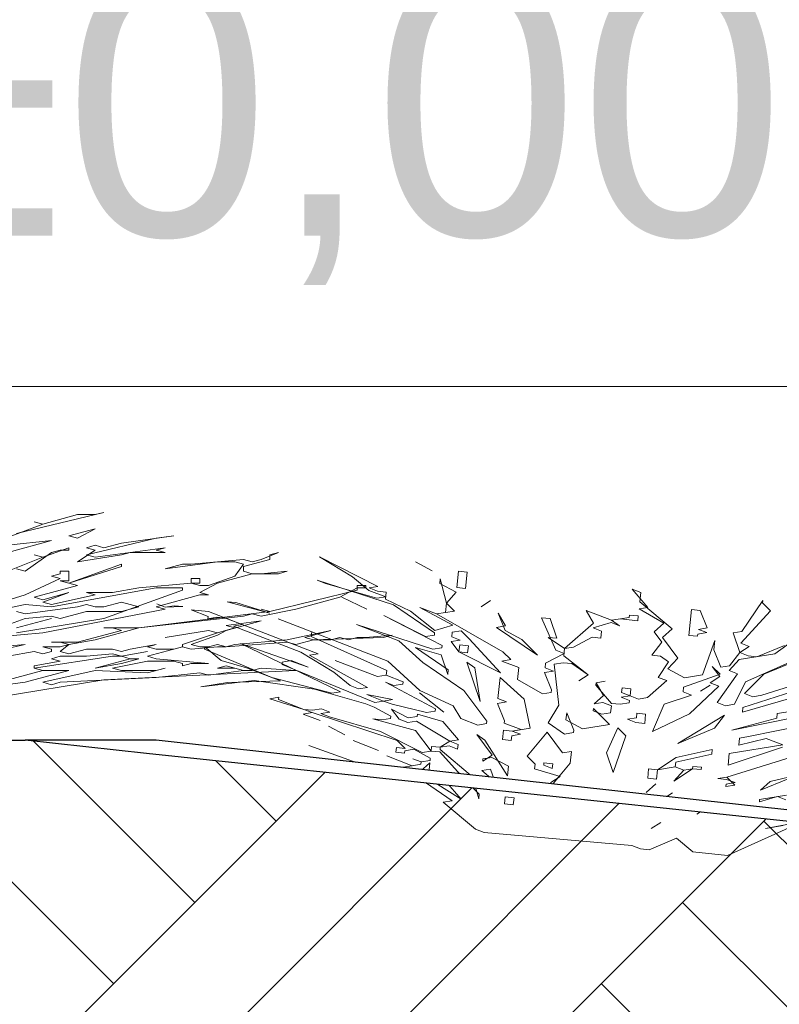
# Model space of a CAD drawing. Header units: millimetres. Extents: x 208545 to 5957542, y -593447 to 257160.
# Tile 33 of 60: x 5940463 to 5941322, y -588556 to -587442. Entities that reach past the tile are written whole.
import ezdxf

# ---------------------------------------------------------------- set-up
doc = ezdxf.new("R2010")
doc.units = ezdxf.units.MM
doc.header["$MEASUREMENT"] = 0
doc.linetypes.add('Wipeout_Contour', pattern=[1000, 0, -1000])
for name, color, linetype in [('Sytuacja - Teren', 7, 'Continuous'), ('Wnętrze - Umeblowanie', 7, 'Continuous'), ('Wymiarowanie - Ogólne', 7, 'Continuous')]:
    doc.layers.add(name, color=color, linetype=linetype)
for name, color, linetype, lineweight in [('Sytuacja - Teren_Nr_pióra__1', 7, 'Continuous', 13), ('Sytuacja - Teren_Nr_pióra__21', 7, 'Continuous', 25), ('Wnętrze - Umeblowanie_Nr_pióra__2', 8, 'Continuous', 13), ('Wymiarowanie - Ogólne_Nr_pióra__1', 7, 'Continuous', 13)]:
    doc.layers.add(name, color=color, linetype=linetype, lineweight=lineweight)
doc.styles.add('STYL_AUTOMATYCZNY_1', font='arial.ttf')

# ---------------------------------------------------------------- blocks, each defined once
blk = doc.blocks.new('Krzewy 27[22]_4', base_point=(5941317.8, -588395.7))
at = {"layer": 'Wnętrze - Umeblowanie_Nr_pióra__2', "color": 8, "linetype": 'Continuous', "lineweight": 13}
for p, q in [((5940868.1, -588083.3), (5940802.1, -588049.6)), ((5940802.1, -588049.6), (5940839.4, -588072.3)), ((5940910.7, -588055.5), (5940929.5, -588065.5)), ((5940929.5, -588065.5), (5940910.7, -588055.5)), ((5940959.2, -588065.9), (5940957.3, -588084.5)), ((5940969.1, -588066.9), (5940959.2, -588065.9)), ((5940967.1, -588085.5), (5940969.1, -588066.9)), ((5940808.9, -588079.8), (5940799.3, -588076.2)), ((5940799.3, -588076.2), (5940885.8, -588103.9)), ((5940866.7, -588096.6), (5940808.9, -588079.8)), ((5940839.4, -588072.3), (5940857.7, -588087.6)), ((5940937.9, -588079.8), (5940938.5, -588074.5)), ((5940956.7, -588089.8), (5940937.9, -588079.8)), ((5940938.5, -588074.5), (5940945.5, -588102.1)), ((5940857.7, -588087.6), (5940876.8, -588094.9)), ((5940858, -588084.9), (5940868.1, -588083.3)), ((5940867.5, -588088.6), (5940858, -588084.9)), ((5940877.3, -588089.6), (5940867.5, -588088.6)), ((5940876.5, -588097.6), (5940877.3, -588089.6)), ((5940945.5, -588102.1), (5940956.7, -588089.8)), ((5940957.3, -588084.5), (5940967.1, -588085.5)), ((5941165.2, -588090), (5941155.7, -588086.3)), ((5941155.7, -588086.3), (5941173.4, -588107)), ((5941164.1, -588100.6), (5941165.2, -588090)), ((5940627.4, -588106.6), (5940617.9, -588102.9)), ((5940617.9, -588102.9), (5940627.4, -588106.6)), ((5940707.4, -588101.5), (5940697.5, -588100.5)), ((5940697.5, -588100.5), (5940745.8, -588113.5)), ((5940745.8, -588113.5), (5940707.4, -588101.5)), ((5940827.1, -588095.2), (5940855.5, -588108.8)), ((5940855.5, -588108.8), (5940827.1, -588095.2)), ((5940876.8, -588094.9), (5940866.7, -588096.6)), ((5940904.9, -588111.3), (5940876.5, -588097.6)), ((5940945.5, -588102.1), (5940944.4, -588112.7)), ((5940954.5, -588111.1), (5940945.5, -588102.1)), ((5940995.5, -588099.2), (5940984.8, -588106.2)), ((5940984.8, -588106.2), (5940995.5, -588099.2)), ((5941200.6, -588131.3), (5941164.1, -588100.6)), ((5941303.2, -588099), (5941279.7, -588134.1)), ((5941303, -588101.6), (5941303.2, -588099)), ((5941312, -588110.6), (5941303, -588101.6)), ((5940637.5, -588105), (5940627.4, -588106.6)), ((5940627.4, -588106.6), (5940647.3, -588106)), ((5940647.3, -588106), (5940637.5, -588105)), ((5940676.5, -588111.7), (5940656.9, -588109.7)), ((5940656.9, -588109.7), (5940676, -588117)), ((5940800.6, -588159.5), (5940676.5, -588111.7)), ((5940885.8, -588103.9), (5940932.1, -588135.6)), ((5940932.4, -588132.9), (5940904.9, -588111.3)), ((5940934.3, -588114.3), (5940915.3, -588107)), ((5940915.3, -588107), (5940952.9, -588127)), ((5940934.3, -588114.3), (5940954.5, -588111.1)), ((5940944.4, -588112.7), (5940934.3, -588114.3)), ((5941009.3, -588157), (5940934.3, -588114.3)), ((5941011.8, -588133.1), (5941003.9, -588113.5)), ((5941003.9, -588113.5), (5941012.4, -588127.8)), ((5941132.1, -588121.5), (5941103.5, -588110.4)), ((5941103.5, -588110.4), (5941112, -588124.7)), ((5941173.4, -588107), (5941163.3, -588108.6)), ((5941163.3, -588108.6), (5941191.4, -588124.9)), ((5941222.7, -588109.4), (5941219.7, -588138.6)), ((5941232.6, -588110.4), (5941222.7, -588109.4)), ((5941240.5, -588130), (5941232.6, -588110.4)), ((5941278.4, -588147.4), (5941312, -588110.6)), ((5940676, -588117), (5940675.7, -588119.7)), ((5940675.7, -588119.7), (5940685.8, -588118)), ((5940685.8, -588118), (5940695.6, -588119.1)), ((5940695.6, -588119.1), (5940714.7, -588126.4)), ((5940879.2, -588167.7), (5940755.1, -588119.9)), ((5940755.1, -588119.9), (5940793.3, -588134.6)), ((5940921.8, -588139.9), (5940874.6, -588116.2)), ((5940874.6, -588116.2), (5940940.6, -588149.9)), ((5941062.9, -588119.4), (5941053, -588118.6)), ((5941053, -588118.6), (5941069.1, -588155.2)), ((5941070.5, -588141.6), (5941062.9, -588119.4)), ((5941112, -588124.7), (5941079.2, -588153.5)), ((5941111.4, -588130.1), (5941131.9, -588124.1)), ((5941131.9, -588124.1), (5941141.4, -588127.8)), ((5941152.3, -588118.2), (5941132.1, -588121.5)), ((5941132.1, -588121.5), (5941142.2, -588119.8)), ((5941141.4, -588127.8), (5941132.1, -588121.5)), ((5941142.2, -588119.8), (5941161.9, -588121.9)), ((5941152.6, -588115.5), (5941152.3, -588118.2)), ((5941162.4, -588116.6), (5941152.6, -588115.5)), ((5941161.9, -588121.9), (5941162.4, -588116.6)), ((5941191.4, -588124.9), (5941180.4, -588134.5)), ((5940714.7, -588126.4), (5940704.6, -588128)), ((5940704.6, -588128), (5940781, -588157.5)), ((5940793.3, -588134.6), (5940792.7, -588139.9)), ((5940930.2, -588154.2), (5940843.7, -588126.4)), ((5940843.7, -588126.4), (5940891.5, -588144.8)), ((5940932.1, -588135.6), (5940931.9, -588138.2)), ((5940952.9, -588127), (5940932.4, -588132.9)), ((5940952.1, -588135), (5940951.5, -588140.3)), ((5940962.2, -588133.3), (5940952.1, -588135)), ((5940971.1, -588142.3), (5940962.2, -588133.3)), ((5941012.4, -588127.8), (5941002.3, -588129.5)), ((5941002.3, -588129.5), (5941048.6, -588161.1)), ((5941030.6, -588143.1), (5941011.8, -588133.1)), ((5941120.9, -588133.7), (5941111.4, -588130.1)), ((5941120.1, -588141.7), (5941120.9, -588133.7)), ((5941180.4, -588134.5), (5941189.1, -588146.2)), ((5941189.7, -588140.9), (5941200.6, -588131.3)), ((5941229.8, -588137), (5941239.9, -588135.4)), ((5941230.4, -588131.7), (5941240.5, -588130)), ((5941239.9, -588135.4), (5941230.4, -588131.7)), ((5941279.7, -588134.1), (5941269.6, -588135.8)), ((5941269.6, -588135.8), (5941277.3, -588158)), ((5941316.8, -588159.4), (5941349, -588136)), ((5940789.1, -588174.4), (5940712.5, -588147.7)), ((5940712.5, -588147.7), (5940825.9, -588202.4)), ((5940792.7, -588139.9), (5940878.1, -588178.3)), ((5940891.5, -588144.8), (5940918.7, -588169.1)), ((5940931.9, -588138.2), (5940921.8, -588139.9)), ((5940961, -588144), (5940951, -588145.6)), ((5940951, -588145.6), (5940959.7, -588157.2)), ((5940951.5, -588140.3), (5940961, -588144)), ((5941006.8, -588180.9), (5940971.1, -588142.3)), ((5941048.6, -588161.1), (5941030.6, -588143.1)), ((5941079.2, -588153.5), (5941060.6, -588140.9)), ((5941060.6, -588140.9), (5941070.5, -588141.6)), ((5941089.3, -588151.9), (5941110.3, -588140.7)), ((5941110.3, -588140.7), (5941120.1, -588141.7)), ((5941189.1, -588146.2), (5941177.7, -588161.1)), ((5941207.1, -588164.2), (5941189.7, -588140.9)), ((5941219.7, -588138.6), (5941229.5, -588139.6)), ((5941229.5, -588139.6), (5941229.8, -588137)), ((5941248.9, -588144.3), (5941234.9, -588183.2)), ((5941247.8, -588155), (5941248.9, -588144.3)), ((5941287.9, -588151.1), (5941278.4, -588147.4)), ((5940672.1, -588154.2), (5940672.4, -588151.5)), ((5940748.2, -588186.3), (5940672.1, -588154.2)), ((5940672.4, -588151.5), (5940690.6, -588166.9)), ((5940781, -588157.5), (5940818.3, -588180.1)), ((5940939.5, -588160.5), (5940910.6, -588152.1)), ((5940910.6, -588152.1), (5940947.6, -588177.5)), ((5940940.3, -588152.5), (5940930.2, -588154.2)), ((5940940.6, -588149.9), (5940940.3, -588152.5)), ((5940960.5, -588149.3), (5940959.7, -588157.2)), ((5940959.7, -588157.2), (5941006.8, -588180.9)), ((5940959.7, -588157.2), (5940969.5, -588158.3)), ((5940970.3, -588150.3), (5940960.5, -588149.3)), ((5940969.5, -588158.3), (5940970.3, -588150.3)), ((5941018.3, -588166), (5941009.3, -588157)), ((5941078.6, -588158.9), (5941057.6, -588170.1)), ((5941069.1, -588155.2), (5941078.6, -588158.9)), ((5941078.4, -588161.5), (5941079.2, -588153.5)), ((5941079.2, -588153.5), (5941089.3, -588151.9)), ((5941255.7, -588174.6), (5941247.8, -588155)), ((5941277.3, -588158), (5941265.8, -588172.9)), ((5941277.3, -588158), (5941287.9, -588151.1)), ((5941286.8, -588161.7), (5941277.3, -588158)), ((5941367, -588153.9), (5941283.8, -588190.9)), ((5941327.7, -588149.8), (5941296.6, -588162.7)), ((5941304.5, -588182.3), (5941366.8, -588156.6)), ((5940690.6, -588166.9), (5940719.5, -588175.2)), ((5940759.7, -588171.4), (5940759.9, -588168.7)), ((5940759.9, -588168.7), (5940770, -588167.1)), ((5940770, -588167.1), (5940789.1, -588174.4)), ((5940790.5, -588161.1), (5940800.6, -588159.5)), ((5940856.2, -588197.5), (5940790.5, -588161.1)), ((5940867.4, -588185.2), (5940819.7, -588166.9)), ((5940819.7, -588166.9), (5940867.4, -588185.2)), ((5940915.4, -588201), (5940879.2, -588167.7)), ((5940918.7, -588169.1), (5940965.1, -588200.7)), ((5940947.1, -588182.8), (5940939.5, -588160.5)), ((5940977.7, -588175.2), (5940968.4, -588168.9)), ((5940968.4, -588168.9), (5940983.6, -588213.4)), ((5941008.2, -588167.6), (5941018.3, -588166)), ((5941027.3, -588175), (5941008.2, -588167.6)), ((5941057.6, -588170.1), (5941057.1, -588175.4)), ((5941067.4, -588171.1), (5941077.5, -588169.5)), ((5941077.5, -588169.5), (5941087.3, -588170.5)), ((5941105.9, -588183.2), (5941078.4, -588161.5)), ((5941177.7, -588161.1), (5941187.5, -588162.1)), ((5941196.8, -588168.4), (5941185, -588186)), ((5941187.5, -588162.1), (5941196.8, -588168.4)), ((5941195.9, -588176.4), (5941207.1, -588164.2)), ((5941265.2, -588178.2), (5941276.4, -588166)), ((5941276.4, -588166), (5941316.8, -588159.4)), ((5941296.6, -588162.7), (5941286.8, -588161.7)), ((5940719.5, -588175.2), (5940757.7, -588189.9)), ((5940864.4, -588214.4), (5940759.7, -588171.4)), ((5940818.3, -588180.1), (5940836.6, -588195.4)), ((5940878.1, -588178.3), (5940877.5, -588183.6)), ((5940947.6, -588177.5), (5940947.1, -588182.8)), ((5940983.6, -588213.4), (5940977.7, -588175.2)), ((5941025.9, -588188.3), (5941027.3, -588175)), ((5941066.6, -588179.1), (5941056.5, -588180.7)), ((5941056.5, -588180.7), (5941064.4, -588200.3)), ((5941057.1, -588175.4), (5941066.6, -588179.1)), ((5941072.6, -588217.3), (5941067.4, -588171.1)), ((5941087.3, -588170.5), (5941105.9, -588183.2)), ((5941214.7, -588186.4), (5941195.9, -588176.4)), ((5941254.6, -588185.2), (5941245.9, -588173.6)), ((5941245.9, -588173.6), (5941254.9, -588182.5)), ((5941265.8, -588172.9), (5941255.7, -588174.6)), ((5941274.8, -588181.9), (5941265.2, -588178.2)), ((5940667.7, -588196.7), (5940728, -588189.5)), ((5940698, -588191.8), (5940667.7, -588196.7)), ((5940757.7, -588189.9), (5940698, -588191.8)), ((5940728, -588189.5), (5940796.5, -588199.3)), ((5940815.8, -588204), (5940748.2, -588186.3)), ((5940877.5, -588183.6), (5940867.4, -588185.2)), ((5940867.4, -588185.2), (5940877.5, -588183.6)), ((5940886.2, -588195.2), (5940876.7, -588191.6)), ((5940876.7, -588191.6), (5940933.1, -588221.6)), ((5940877.5, -588183.6), (5940896.6, -588190.9)), ((5940896.6, -588190.9), (5940896.3, -588193.6)), ((5941006.3, -588186.2), (5941003.8, -588210.1)), ((5941033.5, -588210.5), (5941006.3, -588186.2)), ((5941054, -588204.6), (5941025.9, -588188.3)), ((5941105.9, -588183.2), (5941095.2, -588190.1)), ((5941095.2, -588190.1), (5941105.9, -588183.2)), ((5941114.6, -588194.8), (5941114.9, -588192.2)), ((5941114.9, -588192.2), (5941125, -588190.5)), ((5941125, -588190.5), (5941114.9, -588192.2)), ((5941114.9, -588192.2), (5941123.3, -588206.5)), ((5941194.6, -588189.7), (5941172.7, -588208.9)), ((5941185, -588186), (5941194.6, -588189.7)), ((5941254.9, -588182.5), (5941213.6, -588197)), ((5941234.9, -588183.2), (5941214.7, -588186.4)), ((5941243.9, -588192.1), (5941254.6, -588185.2)), ((5941253.5, -588195.8), (5941243.9, -588192.1)), ((5941251.5, -588214.4), (5941274.8, -588181.9)), ((5941283.8, -588190.9), (5941271.2, -588216.4)), ((5941282.4, -588204.2), (5941304.5, -588182.3)), ((5941353.3, -588190.1), (5941302, -588206.2)), ((5940796.5, -588199.3), (5940854.3, -588216.1)), ((5940825.9, -588202.4), (5940815.8, -588204)), ((5940836.6, -588195.4), (5940846.1, -588199.1)), ((5940846.1, -588199.1), (5940856.2, -588197.5)), ((5940896.3, -588193.6), (5940886.2, -588195.2)), ((5940953.3, -588218.3), (5940915.4, -588201)), ((5940965.1, -588200.7), (5940991.2, -588235.7)), ((5941064.1, -588203), (5941054, -588204.6)), ((5941064.4, -588200.3), (5941064.1, -588203)), ((5941132.3, -588215.4), (5941114.6, -588194.8)), ((5941144.1, -588197.9), (5941143.5, -588203.2)), ((5941143.5, -588203.2), (5941153.1, -588206.9)), ((5941153.9, -588198.9), (5941144.1, -588197.9)), ((5941153.1, -588206.9), (5941153.9, -588198.9)), ((5941213.6, -588197), (5941213.1, -588202.4)), ((5941213.1, -588202.4), (5941222.6, -588206)), ((5941220.4, -588227.3), (5941253.5, -588195.8)), ((5941233, -588201.7), (5941243.7, -588194.8)), ((5941243.7, -588194.8), (5941233, -588201.7)), ((5941280.2, -588225.4), (5941362.1, -588201.7)), ((5941362.9, -588193.8), (5941280.7, -588220.1)), ((5940755.8, -588208.5), (5940745.7, -588210.2)), ((5940745.7, -588210.2), (5940784.2, -588222.2)), ((5940755.5, -588211.2), (5940755.8, -588208.5)), ((5940784.2, -588222.2), (5940755.5, -588211.2)), ((5940884.6, -588211.2), (5940855.4, -588205.5)), ((5940855.4, -588205.5), (5940874.5, -588212.8)), ((5940874.5, -588212.8), (5940864.4, -588214.4)), ((5940874.5, -588212.8), (5940884.6, -588211.2)), ((5940884, -588216.5), (5940874.5, -588212.8)), ((5940915.1, -588203.6), (5940942.7, -588225.3)), ((5940942.7, -588225.3), (5940915.1, -588203.6)), ((5941013.4, -588213.8), (5941003.3, -588215.4)), ((5941003.8, -588210.1), (5941013.4, -588213.8)), ((5941040.1, -588243.4), (5941033.5, -588210.5)), ((5941123.3, -588206.5), (5941112.4, -588216.1)), ((5941112.4, -588216.1), (5941122.5, -588214.4)), ((5941122.5, -588214.4), (5941132, -588218.1)), ((5941153.1, -588206.9), (5941143, -588208.5)), ((5941143, -588208.5), (5941152.5, -588212.2)), ((5941152.5, -588212.2), (5941152.2, -588214.8)), ((5941162.6, -588210.5), (5941153.1, -588206.9)), ((5941172.7, -588208.9), (5941162.6, -588210.5)), ((5941222.6, -588206), (5941191.8, -588216.2)), ((5941261.1, -588218.1), (5941251.5, -588214.4)), ((5941291.9, -588207.9), (5941282.4, -588204.2)), ((5941302, -588206.2), (5941291.9, -588207.9)), ((5940794, -588223.2), (5940784.2, -588222.2)), ((5940784.2, -588222.2), (5940793.7, -588225.9)), ((5940804.1, -588221.6), (5940794, -588223.2)), ((5940803.5, -588226.9), (5940813.6, -588225.3)), ((5940813.6, -588225.3), (5940804.1, -588221.6)), ((5940854.3, -588216.1), (5940863.8, -588219.8)), ((5940863.8, -588219.8), (5940882.6, -588229.8)), ((5940902.3, -588231.8), (5940883.5, -588221.8)), ((5940883.5, -588221.8), (5940892.2, -588233.4)), ((5940922.8, -588225.9), (5940884, -588216.5)), ((5940932.9, -588224.2), (5940922.8, -588225.9)), ((5940933.1, -588221.6), (5940932.9, -588224.2)), ((5940961.8, -588232.6), (5940953.3, -588218.3)), ((5941003.3, -588215.4), (5941011.1, -588235.1)), ((5941060.5, -588237.5), (5941072.6, -588217.3)), ((5941111.6, -588224), (5941111.8, -588221.4)), ((5941121.1, -588227.7), (5941111.6, -588224)), ((5941111.8, -588221.4), (5941129.8, -588239.3)), ((5941132, -588218.1), (5941131.2, -588226.1)), ((5941142.1, -588216.5), (5941132.3, -588215.4)), ((5941152.2, -588214.8), (5941142.1, -588216.5)), ((5941191.8, -588216.2), (5941178.7, -588247.1)), ((5941271.2, -588216.4), (5941261.1, -588218.1)), ((5941280.7, -588220.1), (5941280.2, -588225.4)), ((5941370.2, -588218.7), (5941319.7, -588226.9)), ((5940793.7, -588225.9), (5940783.6, -588227.5)), ((5940783.6, -588227.5), (5940793.7, -588225.9)), ((5940783.6, -588227.5), (5940802.7, -588234.9)), ((5940802.7, -588234.9), (5940783.6, -588227.5)), ((5940793.7, -588225.9), (5940889.7, -588257.3)), ((5940813.1, -588230.6), (5940803.5, -588226.9)), ((5940870.9, -588247.3), (5940813.1, -588230.6)), ((5940872.3, -588234.1), (5940862.4, -588233)), ((5940862.4, -588233), (5940910.7, -588246.1)), ((5940882.4, -588232.4), (5940872.3, -588234.1)), ((5940882.6, -588229.8), (5940882.4, -588232.4)), ((5940892.2, -588233.4), (5940901.7, -588237.1)), ((5940901.7, -588237.1), (5940911.8, -588235.5)), ((5940912.4, -588230.2), (5940902.3, -588231.8)), ((5940911.8, -588235.5), (5940949.2, -588258.1)), ((5940912.7, -588227.5), (5940912.4, -588230.2)), ((5940941.6, -588235.9), (5940912.7, -588227.5)), ((5940959.3, -588256.5), (5940941.6, -588235.9)), ((5940980.9, -588240), (5940961.8, -588232.6)), ((5940991.2, -588235.7), (5940991, -588238.3)), ((5941011.1, -588235.1), (5941010.9, -588237.7)), ((5941080.7, -588234.2), (5941081.6, -588226.3)), ((5941099.5, -588244.2), (5941080.7, -588234.2)), ((5941081.6, -588226.3), (5941089.4, -588245.9)), ((5941131.2, -588226.1), (5941121.1, -588227.7)), ((5941160.4, -588231.8), (5941150.3, -588233.4)), ((5941150.3, -588233.4), (5941159.8, -588237.1)), ((5941160.9, -588226.5), (5941160.4, -588231.8)), ((5941170.8, -588227.5), (5941160.9, -588226.5)), ((5941169.7, -588238.1), (5941170.8, -588227.5)), ((5941178.7, -588247.1), (5941220.4, -588227.3)), ((5941260, -588228.7), (5941207, -588260.8)), ((5941248.5, -588243.6), (5941260, -588228.7)), ((5941268.2, -588245.7), (5941339.1, -588231.6)), ((5941319.2, -588232.2), (5941268.2, -588245.7)), ((5941319.7, -588226.9), (5941319.2, -588232.2)), ((5940812, -588241.2), (5940830.8, -588251.2)), ((5940830.8, -588251.2), (5940812, -588241.2)), ((5940918.1, -588271), (5940870.9, -588247.3)), ((5940910.7, -588246.1), (5940928.2, -588269.4)), ((5940991, -588238.3), (5940980.9, -588240)), ((5941010, -588245.7), (5941008.9, -588256.3)), ((5941019.9, -588246.7), (5941010, -588245.7)), ((5941010.9, -588237.7), (5941030, -588245.1)), ((5941019.9, -588246.7), (5941040.1, -588243.4)), ((5941030, -588245.1), (5941019.9, -588246.7)), ((5941029.4, -588250.4), (5941019.9, -588246.7)), ((5941059.4, -588248.1), (5941036.7, -588275.3)), ((5941076.9, -588271.4), (5941059.4, -588248.1)), ((5941079.1, -588250.2), (5941060.5, -588237.5)), ((5941089.4, -588245.9), (5941089.2, -588248.5)), ((5941129.8, -588239.3), (5941099.5, -588244.2)), ((5941139.4, -588243), (5941126.5, -588271.2)), ((5941148.4, -588252), (5941139.4, -588243)), ((5941159.8, -588237.1), (5941169.7, -588238.1)), ((5941207, -588260.8), (5941248.5, -588243.6)), ((5941348.1, -588240.5), (5941287.2, -588253)), ((5940840, -588257.5), (5940868.7, -588268.6)), ((5940868.7, -588268.6), (5940840, -588257.5)), ((5940889.7, -588257.3), (5940898.7, -588266.3)), ((5940949.2, -588258.1), (5940938.5, -588265.1)), ((5940949.2, -588258.1), (5940959.3, -588256.5)), ((5940958.7, -588261.8), (5940949.2, -588258.1)), ((5940989, -588256.9), (5940979.8, -588250.6)), ((5940979.8, -588250.6), (5940997.2, -588273.9)), ((5941014.6, -588297.2), (5940989, -588256.9)), ((5941008.9, -588256.3), (5941018.8, -588257.3)), ((5941018.8, -588257.3), (5941019.3, -588252)), ((5941019.3, -588252), (5941029.4, -588250.4)), ((5941089.2, -588248.5), (5941079.1, -588250.2)), ((5941134.1, -588293.5), (5941148.4, -588252)), ((5941277.1, -588254.6), (5941276.3, -588262.6)), ((5941276.3, -588262.6), (5941306.9, -588255)), ((5941287.2, -588253), (5941277.1, -588254.6)), ((5941306.9, -588255), (5941326, -588262.4)), ((5940789.8, -588263.1), (5940895.1, -588300.8)), ((5940895.1, -588300.8), (5940789.8, -588263.1)), ((5940888.9, -588265.3), (5940888.3, -588270.6)), ((5940898.7, -588266.3), (5940888.9, -588265.3)), ((5940898.1, -588271.6), (5940898.4, -588269)), ((5940898.4, -588269), (5940908.5, -588267.3)), ((5940908.5, -588267.3), (5940927.3, -588277.4)), ((5940928.2, -588269.4), (5940918.1, -588271)), ((5940928.7, -588264.1), (5940928.2, -588269.4)), ((5940928.2, -588269.4), (5940938, -588270.4)), ((5940938.5, -588265.1), (5940928.7, -588264.1)), ((5940938, -588270.4), (5940964.7, -588300)), ((5940938.3, -588267.7), (5940938.5, -588265.1)), ((5940974.8, -588298.4), (5940938.3, -588267.7)), ((5940938.5, -588265.1), (5940948.6, -588263.5)), ((5940948.6, -588263.5), (5940958.2, -588267.1)), ((5940958.2, -588267.1), (5940958.7, -588261.8)), ((5941087, -588269.8), (5941076.9, -588271.4)), ((5941085.6, -588283.1), (5941087, -588269.8)), ((5941246, -588267.5), (5941205.4, -588276.7)), ((5941245.5, -588272.8), (5941246, -588267.5)), ((5941264, -588285.5), (5941325.7, -588265.1)), ((5941326, -588262.4), (5941265.4, -588272.2)), ((5940906.6, -588285.9), (5940878, -588274.9)), ((5940878, -588274.9), (5940906.6, -588285.9)), ((5940888.3, -588270.6), (5940898.1, -588271.6)), ((5940917, -588281.6), (5940907.4, -588278)), ((5940907.4, -588278), (5940917, -588281.6)), ((5940927.1, -588280), (5940917, -588281.6)), ((5940927.3, -588277.4), (5940927.1, -588280)), ((5940997.2, -588273.9), (5940986.5, -588280.8)), ((5940986.5, -588280.8), (5940986.8, -588278.2)), ((5940986.8, -588278.2), (5940996.9, -588276.5)), ((5940996.9, -588276.5), (5941015.7, -588286.5)), ((5941036.7, -588275.3), (5941045.7, -588284.3)), ((5941126.5, -588271.2), (5941134.1, -588293.5)), ((5941205.4, -588276.7), (5941184.1, -588290.6)), ((5941204.8, -588282), (5941245.5, -588272.8)), ((5941262.6, -588298.8), (5941334.4, -588276.7)), ((5941334.4, -588276.7), (5941262.6, -588298.8)), ((5941265.4, -588272.2), (5941264, -588285.5)), ((5941413.5, -588279.6), (5941311.7, -588303.9)), ((5940906.6, -588285.9), (5940896.5, -588287.6)), ((5940896.5, -588287.6), (5940952.1, -588325.6)), ((5940915.9, -588292.3), (5940906.3, -588288.6)), ((5940906.3, -588288.6), (5940962.2, -588323.9)), ((5940916.7, -588284.3), (5940906.6, -588285.9)), ((5940915.9, -588292.3), (5940926.8, -588282.7)), ((5940926, -588290.6), (5940915.9, -588292.3)), ((5940944.5, -588303.3), (5940915.9, -588292.3)), ((5940917, -588281.6), (5940916.7, -588284.3)), ((5940926.8, -588282.7), (5940926, -588290.6)), ((5940995.5, -588289.8), (5940985.4, -588291.4)), ((5940985.4, -588291.4), (5941003.7, -588306.8)), ((5941003.1, -588312.1), (5940995.5, -588289.8)), ((5941015.7, -588286.5), (5941014.6, -588297.2)), ((5941045.7, -588284.3), (5941045.2, -588289.6)), ((5941045.2, -588289.6), (5941074.1, -588298)), ((5941055.8, -588282.7), (5941055.6, -588285.3)), ((5941055.6, -588285.3), (5941065.1, -588289)), ((5941065.7, -588283.7), (5941055.8, -588282.7)), ((5941062.9, -588310.2), (5941085.6, -588283.1)), ((5941065.1, -588289), (5941065.7, -588283.7)), ((5941174.2, -588289.6), (5941173.1, -588300.2)), ((5941184.1, -588290.6), (5941174.2, -588289.6)), ((5941183, -588301.2), (5941184.1, -588290.6)), ((5941184.1, -588290.6), (5941204.3, -588287.3)), ((5941202.6, -588303.3), (5941223.9, -588289.4)), ((5941213.8, -588291), (5941202.6, -588303.3)), ((5941204.3, -588287.3), (5941204.8, -588282)), ((5941204.3, -588287.3), (5941213.8, -588291)), ((5941213.8, -588291), (5941204.3, -588287.3)), ((5941223.9, -588289.4), (5941213.8, -588291)), ((5941224.2, -588286.7), (5941223.9, -588289.4)), ((5941223.9, -588289.4), (5941233.7, -588290.4)), ((5941234, -588287.7), (5941224.2, -588286.7)), ((5941233.7, -588290.4), (5941234, -588287.7)), ((5940962.2, -588323.9), (5940944.5, -588303.3)), ((5940964.7, -588300), (5940982.7, -588318)), ((5940982.1, -588323.3), (5940974.8, -588298.4)), ((5941074.1, -588298), (5941063.5, -588304.9)), ((5941173.1, -588300.2), (5941183, -588301.2)), ((5941262.6, -588298.8), (5941252.5, -588300.4)), ((5941252.5, -588300.4), (5941262.4, -588301.4)), ((5941262.4, -588301.4), (5941271.9, -588305.1)), ((5941271.6, -588307.8), (5941262.6, -588298.8)), ((5941300.8, -588313.5), (5941331.9, -588300.6)), ((5941003.7, -588306.8), (5941003.1, -588312.1)), ((5941063.5, -588304.9), (5941062.9, -588310.2)), ((5941182.4, -588306.5), (5941171.5, -588316.1)), ((5941171.5, -588316.1), (5941182.4, -588306.5)), ((5941261.8, -588306.7), (5941261.5, -588309.4)), ((5941261.5, -588309.4), (5941271.6, -588307.8)), ((5941271.9, -588305.1), (5941261.8, -588306.7)), ((5941311.7, -588303.9), (5941300.8, -588313.5)), ((5940952.1, -588325.6), (5940942, -588327.2)), ((5940982.7, -588318), (5940982.1, -588323.3)), ((5941012.1, -588321.1), (5941011.3, -588329)), ((5941022, -588322.1), (5941012.1, -588321.1)), ((5941021.1, -588330), (5941022, -588322.1)), ((5941201.2, -588316.5), (5941190.6, -588323.5)), ((5941190.6, -588323.5), (5941201.2, -588316.5)), ((5941299.4, -588326.8), (5941319.9, -588320.8)), ((5941299.7, -588324.1), (5941299.4, -588326.8)), ((5941330, -588319.2), (5941299.7, -588324.1)), ((5941319.9, -588320.8), (5941329.5, -588324.5)), ((5940942, -588327.2), (5940978.5, -588357.8)), ((5941011.3, -588329), (5941021.1, -588330)), ((5941228.5, -588340.9), (5941239.1, -588333.9)), ((5941239.1, -588333.9), (5941228.5, -588340.9)), ((5941306.2, -588357), (5941397.4, -588339.6)), ((5940978.5, -588357.8), (5940988.1, -588361.5)), ((5941187.8, -588350), (5941177.2, -588357)), ((5941177.2, -588357), (5941187.8, -588350)), ((5941263.4, -588387.4), (5941336.2, -588354.7)), ((5941326.4, -588353.7), (5941306.2, -588357)), ((5940988.1, -588361.5), (5941155.3, -588376.2)), ((5941174.7, -588380.9), (5941205.8, -588368)), ((5941205.8, -588368), (5941224.1, -588383.3)), ((5941155.3, -588376.2), (5941164.9, -588379.9)), ((5941164.9, -588379.9), (5941174.7, -588380.9)), ((5941224.1, -588383.3), (5941263.4, -588387.4))]:
    blk.add_line(p, q, dxfattribs=at)
blk = doc.blocks.new('Krzewy 27[23]_4', base_point=(5940188.6, -588293))
at = {"layer": 'Wnętrze - Umeblowanie_Nr_pióra__2', "color": 8, "linetype": 'Continuous', "lineweight": 13}
for p, q in [((5940459.4, -588023.4), (5940558.2, -587999.4)), ((5940528.5, -588002), (5940489, -588012.7)), ((5940548.3, -588002), (5940528.5, -588002)), ((5940558.2, -587999.4), (5940548.3, -588002)), ((5940489, -588012.7), (5940439.7, -588031.4)), ((5940489, -588012.7), (5940479.2, -588010)), ((5940479.2, -588010), (5940489, -588012.7)), ((5940548.3, -588018.1), (5940518.7, -588026.1)), ((5940528.5, -588028.7), (5940548.3, -588018.1)), ((5940449.5, -588044.8), (5940498.9, -588031.4)), ((5940498.9, -588031.4), (5940449.5, -588036.7)), ((5940518.7, -588026.1), (5940528.5, -588028.7)), ((5940538.4, -588047.4), (5940617.4, -588028.7)), ((5940577.9, -588034.1), (5940558.2, -588039.4)), ((5940637.1, -588026.1), (5940577.9, -588034.1)), ((5940617.4, -588028.7), (5940637.1, -588026.1)), ((5940469.3, -588066.1), (5940498.9, -588044.8)), ((5940489, -588050.1), (5940479.2, -588047.4)), ((5940479.2, -588047.4), (5940489, -588050.1)), ((5940518.7, -588039.4), (5940489, -588050.1)), ((5940498.9, -588044.8), (5940508.8, -588042.1)), ((5940508.8, -588042.1), (5940518.7, -588042.1)), ((5940518.7, -588042.1), (5940518.7, -588039.4)), ((5940548.3, -588042.1), (5940528.5, -588055.4)), ((5940528.5, -588055.4), (5940577.9, -588047.4)), ((5940548.3, -588036.7), (5940538.4, -588039.4)), ((5940538.4, -588039.4), (5940548.3, -588042.1)), ((5940548.3, -588050.1), (5940538.4, -588047.4)), ((5940558.2, -588039.4), (5940548.3, -588036.7)), ((5940627.3, -588039.4), (5940548.3, -588050.1)), ((5940577.9, -588047.4), (5940587.8, -588044.8)), ((5940587.8, -588044.8), (5940627.3, -588044.8)), ((5940617.4, -588042.1), (5940627.3, -588039.4)), ((5940627.3, -588044.8), (5940617.4, -588042.1)), ((5940755.6, -588044.8), (5940735.9, -588052.8)), ((5940745.8, -588047.4), (5940755.6, -588044.8)), ((5940745.8, -588052.8), (5940745.8, -588047.4)), ((5940489, -588050.1), (5940449.5, -588066.1)), ((5940577.9, -588058.1), (5940518.7, -588079.5)), ((5940577.9, -588060.8), (5940577.9, -588058.1)), ((5940627.3, -588063.4), (5940686.5, -588055.4)), ((5940647, -588058.1), (5940627.3, -588063.4)), ((5940656.9, -588058.1), (5940647, -588058.1)), ((5940716.1, -588052.8), (5940656.9, -588058.1)), ((5940686.5, -588055.4), (5940706.3, -588055.4)), ((5940706.3, -588055.4), (5940716.1, -588058.1)), ((5940716.1, -588058.1), (5940706.3, -588071.5)), ((5940716.1, -588060.8), (5940745.8, -588052.8)), ((5940726, -588055.4), (5940716.1, -588052.8)), ((5940735.9, -588052.8), (5940726, -588055.4)), ((5940459.4, -588063.4), (5940469.3, -588066.1)), ((5940508.8, -588068.8), (5940498.9, -588071.5)), ((5940518.7, -588066.1), (5940508.8, -588066.1)), ((5940508.8, -588066.1), (5940508.8, -588068.8)), ((5940518.7, -588079.5), (5940577.9, -588060.8)), ((5940518.7, -588076.8), (5940518.7, -588066.1)), ((5940686.5, -588079.5), (5940726, -588068.8)), ((5940716.1, -588066.1), (5940716.1, -588060.8)), ((5940726, -588068.8), (5940716.1, -588066.1)), ((5940726, -588068.8), (5940755.6, -588068.8)), ((5940735.9, -588068.8), (5940726, -588068.8)), ((5940765.5, -588066.1), (5940735.9, -588068.8)), ((5940755.6, -588068.8), (5940765.5, -588066.1)), ((5940508.8, -588074.1), (5940469.3, -588092.8)), ((5940498.9, -588071.5), (5940508.8, -588074.1)), ((5940518.7, -588079.5), (5940508.8, -588076.8)), ((5940508.8, -588076.8), (5940518.7, -588076.8)), ((5940528.5, -588082.1), (5940518.7, -588079.5)), ((5940656.9, -588079.5), (5940597.6, -588084.8)), ((5940666.8, -588074.1), (5940656.9, -588074.1)), ((5940656.9, -588074.1), (5940656.9, -588079.5)), ((5940666.8, -588082.1), (5940656.9, -588079.5)), ((5940656.9, -588079.5), (5940666.8, -588079.5)), ((5940666.8, -588079.5), (5940666.8, -588074.1)), ((5940666.8, -588090.1), (5940686.5, -588079.5)), ((5940706.3, -588071.5), (5940676.6, -588082.1)), ((5940479.2, -588095.5), (5940528.5, -588082.1)), ((5940489, -588100.8), (5940518.7, -588090.1)), ((5940518.7, -588090.1), (5940489, -588098.2)), ((5940617.4, -588084.8), (5940498.9, -588106.2)), ((5940568, -588090.1), (5940538.4, -588090.1)), ((5940538.4, -588090.1), (5940548.3, -588092.8)), ((5940558.2, -588119.5), (5940647, -588087.5)), ((5940597.6, -588084.8), (5940568, -588090.1)), ((5940647, -588084.8), (5940617.4, -588084.8)), ((5940647, -588087.5), (5940647, -588084.8)), ((5940676.6, -588082.1), (5940666.8, -588082.1)), ((5940676.6, -588092.8), (5940666.8, -588090.1)), ((5940844.5, -588087.5), (5940745.8, -588111.5)), ((5940824.8, -588095.5), (5940844.5, -588084.8)), ((5940854.4, -588082.1), (5940844.5, -588082.1)), ((5940844.5, -588082.1), (5940844.5, -588087.5)), ((5940844.5, -588084.8), (5940854.4, -588084.8)), ((5940854.4, -588084.8), (5940854.4, -588082.1)), ((5940469.3, -588092.8), (5940370.5, -588122.2)), ((5940489, -588098.2), (5940479.2, -588095.5)), ((5940498.9, -588103.5), (5940489, -588100.8)), ((5940548.3, -588092.8), (5940498.9, -588103.5)), ((5940558.2, -588106.2), (5940577.9, -588100.8)), ((5940577.9, -588100.8), (5940597.6, -588106.2)), ((5940617.4, -588106.2), (5940666.8, -588092.8)), ((5940666.8, -588092.8), (5940676.6, -588092.8)), ((5940775.4, -588108.8), (5940824.8, -588095.5)), ((5940469.3, -588103.5), (5940419.9, -588114.2)), ((5940459.4, -588111.5), (5940469.3, -588114.2)), ((5940498.9, -588106.2), (5940469.3, -588103.5)), ((5940469.3, -588114.2), (5940528.5, -588106.2)), ((5940489, -588135.5), (5940627.3, -588108.8)), ((5940538.4, -588111.5), (5940508.8, -588119.5)), ((5940528.5, -588106.2), (5940538.4, -588103.5)), ((5940538.4, -588103.5), (5940548.3, -588106.2)), ((5940577.9, -588111.5), (5940538.4, -588111.5)), ((5940548.3, -588106.2), (5940558.2, -588106.2)), ((5940597.6, -588106.2), (5940577.9, -588111.5)), ((5940745.8, -588111.5), (5940597.6, -588130.2)), ((5940627.3, -588108.8), (5940617.4, -588106.2)), ((5940716.1, -588116.8), (5940726, -588114.2)), ((5940726, -588114.2), (5940735.9, -588116.8)), ((5940735.9, -588116.8), (5940775.4, -588108.8)), ((5940745.8, -588111.5), (5940735.9, -588108.8)), ((5940735.9, -588108.8), (5940745.8, -588111.5)), ((5940469.3, -588119.5), (5940439.7, -588130.2)), ((5940459.4, -588135.5), (5940558.2, -588119.5)), ((5940498.9, -588119.5), (5940459.4, -588130.2)), ((5940459.4, -588130.2), (5940498.9, -588119.5)), ((5940498.9, -588116.8), (5940469.3, -588119.5)), ((5940508.8, -588119.5), (5940498.9, -588116.8)), ((5940597.6, -588130.2), (5940716.1, -588116.8)), ((5940696.4, -588132.9), (5940735.9, -588122.2)), ((5940735.9, -588122.2), (5940696.4, -588127.5)), ((5940429.8, -588140.9), (5940489, -588135.5)), ((5940577.9, -588132.9), (5940528.5, -588146.2)), ((5940548.3, -588143.5), (5940597.6, -588130.2)), ((5940597.6, -588130.2), (5940558.2, -588130.2)), ((5940558.2, -588130.2), (5940568, -588130.2)), ((5940568, -588130.2), (5940577.9, -588132.9)), ((5940676.6, -588132.9), (5940627.3, -588140.9)), ((5940627.3, -588140.9), (5940676.6, -588132.9)), ((5940686.5, -588135.5), (5940647, -588148.9)), ((5940686.5, -588135.5), (5940676.6, -588132.9)), ((5940676.6, -588132.9), (5940686.5, -588135.5)), ((5940706.3, -588130.2), (5940686.5, -588135.5)), ((5940686.5, -588138.2), (5940696.4, -588132.9)), ((5940696.4, -588127.5), (5940706.3, -588130.2)), ((5940814.9, -588132.9), (5940765.5, -588143.5)), ((5940785.3, -588140.9), (5940814.9, -588132.9)), ((5940528.5, -588146.2), (5940498.9, -588146.2)), ((5940498.9, -588146.2), (5940508.8, -588146.2)), ((5940508.8, -588146.2), (5940518.7, -588148.9)), ((5940518.7, -588148.9), (5940548.3, -588143.5)), ((5940656.9, -588148.9), (5940686.5, -588138.2)), ((5940696.4, -588151.5), (5940765.5, -588146.2)), ((5940765.5, -588143.5), (5940706.3, -588148.9)), ((5940765.5, -588146.2), (5940775.4, -588148.9)), ((5940775.4, -588148.9), (5940795.1, -588143.5)), ((5940795.1, -588143.5), (5940785.3, -588140.9)), ((5940795.1, -588143.5), (5940874.1, -588140.9)), ((5940814.9, -588143.5), (5940795.1, -588143.5)), ((5940824.8, -588140.9), (5940814.9, -588143.5)), ((5940834.6, -588143.5), (5940824.8, -588140.9)), ((5940844.5, -588140.9), (5940834.6, -588143.5)), ((5940854.4, -588140.9), (5940844.5, -588140.9)), ((5940884, -588138.2), (5940854.4, -588140.9)), ((5940874.1, -588140.9), (5940884, -588138.2)), ((5940469.3, -588148.9), (5940410, -588154.2)), ((5940419.9, -588159.6), (5940469.3, -588148.9)), ((5940479.2, -588156.9), (5940449.5, -588162.2)), ((5940489, -588159.6), (5940479.2, -588156.9)), ((5940508.8, -588151.5), (5940489, -588151.5)), ((5940489, -588151.5), (5940498.9, -588154.2)), ((5940498.9, -588156.9), (5940489, -588159.6)), ((5940498.9, -588154.2), (5940498.9, -588156.9)), ((5940508.8, -588156.9), (5940518.7, -588148.9)), ((5940518.7, -588148.9), (5940508.8, -588151.5)), ((5940518.7, -588159.6), (5940508.8, -588156.9)), ((5940538.4, -588154.2), (5940518.7, -588159.6)), ((5940568, -588154.2), (5940538.4, -588154.2)), ((5940577.9, -588156.9), (5940568, -588154.2)), ((5940587.8, -588154.2), (5940577.9, -588156.9)), ((5940577.9, -588162.2), (5940607.5, -588156.9)), ((5940607.5, -588156.9), (5940577.9, -588162.2)), ((5940617.4, -588148.9), (5940587.8, -588154.2)), ((5940607.5, -588151.5), (5940617.4, -588148.9)), ((5940607.5, -588162.2), (5940647, -588151.5)), ((5940617.4, -588154.2), (5940607.5, -588151.5)), ((5940637.1, -588154.2), (5940617.4, -588154.2)), ((5940647, -588151.5), (5940637.1, -588154.2)), ((5940647, -588148.9), (5940647, -588151.5)), ((5940647, -588151.5), (5940656.9, -588154.2)), ((5940666.8, -588151.5), (5940656.9, -588148.9)), ((5940656.9, -588154.2), (5940686.5, -588151.5)), ((5940676.6, -588151.5), (5940666.8, -588151.5)), ((5940686.5, -588148.9), (5940676.6, -588151.5)), ((5940696.4, -588151.5), (5940686.5, -588148.9)), ((5940686.5, -588151.5), (5940696.4, -588151.5)), ((5940706.3, -588148.9), (5940696.4, -588151.5)), ((5940479.2, -588175.6), (5940568, -588162.2)), ((5940508.8, -588167.6), (5940479.2, -588172.9)), ((5940508.8, -588162.2), (5940498.9, -588164.9)), ((5940498.9, -588164.9), (5940508.8, -588167.6)), ((5940538.4, -588162.2), (5940508.8, -588162.2)), ((5940568, -588159.6), (5940538.4, -588162.2)), ((5940587.8, -588164.9), (5940548.3, -588175.6)), ((5940577.9, -588162.2), (5940568, -588159.6)), ((5940568, -588162.2), (5940577.9, -588162.2)), ((5940568, -588175.6), (5940607.5, -588167.6)), ((5940577.9, -588162.2), (5940587.8, -588164.9)), ((5940587.8, -588164.9), (5940577.9, -588162.2)), ((5940577.9, -588170.2), (5940597.6, -588164.9)), ((5940597.6, -588164.9), (5940587.8, -588164.9)), ((5940617.4, -588164.9), (5940607.5, -588162.2)), ((5940607.5, -588167.6), (5940637.1, -588167.6)), ((5940676.6, -588170.2), (5940617.4, -588164.9)), ((5940637.1, -588167.6), (5940647, -588170.2)), ((5940489, -588178.2), (5940439.7, -588191.6)), ((5940469.3, -588191.6), (5940518.7, -588178.2)), ((5940479.2, -588172.9), (5940479.2, -588175.6)), ((5940479.2, -588175.6), (5940489, -588178.2)), ((5940489, -588178.2), (5940479.2, -588175.6)), ((5940489, -588191.6), (5940548.3, -588178.2)), ((5940518.7, -588178.2), (5940489, -588178.2)), ((5940548.3, -588175.6), (5940577.9, -588170.2)), ((5940548.3, -588178.2), (5940607.5, -588180.9)), ((5940558.2, -588188.9), (5940775.4, -588178.2)), ((5940577.9, -588178.2), (5940568, -588175.6)), ((5940617.4, -588178.2), (5940577.9, -588178.2)), ((5940607.5, -588180.9), (5940627.3, -588175.6)), ((5940627.3, -588175.6), (5940617.4, -588178.2)), ((5940666.8, -588180.9), (5940617.4, -588186.3)), ((5940647, -588170.2), (5940647, -588172.9)), ((5940647, -588172.9), (5940656.9, -588170.2)), ((5940656.9, -588170.2), (5940676.6, -588170.2)), ((5940676.6, -588183.6), (5940666.8, -588180.9)), ((5940716.1, -588178.2), (5940676.6, -588183.6)), ((5940696.4, -588172.9), (5940686.5, -588175.6)), ((5940686.5, -588175.6), (5940706.3, -588175.6)), ((5940716.1, -588178.2), (5940696.4, -588172.9)), ((5940706.3, -588175.6), (5940716.1, -588178.2)), ((5940726, -588178.2), (5940716.1, -588178.2)), ((5940735.9, -588175.6), (5940726, -588178.2)), ((5940775.4, -588178.2), (5940735.9, -588175.6)), ((5940410, -588213), (5940558.2, -588188.9)), ((5940429.8, -588196.9), (5940469.3, -588191.6)), ((5940498.9, -588194.3), (5940489, -588191.6)), ((5940508.8, -588191.6), (5940498.9, -588194.3)), ((5940617.4, -588186.3), (5940508.8, -588191.6))]:
    blk.add_line(p, q, dxfattribs=at)
blk = doc.blocks.new('Wymiary_1_4', base_point=(5940083.1, -588257))
at = {"layer": 'Wymiarowanie - Ogólne_Nr_pióra__1', "color": 7, "linetype": 'Continuous', "lineweight": 13}
blk.add_line((5940083.1, -587857), (5944796.9, -587857), dxfattribs=at)
at = {"layer": 'Wymiarowanie - Ogólne_Nr_pióra__1', "color": 7, "lineweight": 13, "insert": (5940283.1, -587777), "char_height": 300, "attachment_point": 7, "style": 'STYL_AUTOMATYCZNY_1'}
blk.add_mtext('\\A1;{\\pql;\\fArial|b0|i0|c238|p0;\\W1.000000;±0,00 (+124,00) m.n.p.m}', dxfattribs=at)

msp = doc.modelspace()

# ---------------------------------------------------------------- block references
at = {"layer": 'Wnętrze - Umeblowanie', "color": 104, "linetype": 'Continuous', "lineweight": 13, "true_color": 0x029e21}
for name, p in [('Krzewy 27[23]_4', (5940188.619, -588293.015)), ('Krzewy 27[22]_4', (5941317.839, -588395.73))]:
    msp.add_blockref(name, p, dxfattribs=at)

# ---------------------------------------------------------------- next in the draw order: wipeouts: each hides what was drawn before it
at = {"color": 254, "linetype": 'Wipeout_Contour', "lineweight": 0, "ltscale": 17912564.4754529}
msp.add_wipeout([(5942421.702, -588456.995), (5940606.307, -588272.103), (5942349.934, -588456.995)], dxfattribs=at).dxf.layer = 'Sytuacja - Teren'

# ---------------------------------------------------------------- next in the draw order: wipeouts: each hides what was drawn before it
at = {"color": 254, "linetype": 'Wipeout_Contour', "lineweight": 0, "ltscale": 23880346.11771258}
msp.add_wipeout([(5940606.307, -588272.103), (5942421.702, -588456.995), (5940617.394, -588256.995), (5940469.17, -588256.995)], dxfattribs=at).dxf.layer = 'Sytuacja - Teren'

# ---------------------------------------------------------------- next in the draw order: hatches: boundary and pattern name
at = {"layer": 'Sytuacja - Teren_Nr_pióra__1', "linetype": 'Continuous', "lineweight": 13}
h = msp.add_hatch(dxfattribs=at)
h.set_pattern_fill('Grunt_0004', style=0, pattern_type=2)
h.set_pattern_definition([(45, (5682170.8, -588257), (-275.77163, 275.77163), []), (45, (5682078.9, -588165.1), (-551.5433, 551.5433), []), (45, (5681986.94, -588073.15), (-551.5433, 551.5433), []), (135, (5681895.02, -587981.22), (91.92388, 91.92388), [390, -390])])
h.paths.add_polyline_path([(5931862.677, -589453.385), (5930871.848, -589656.995), (5929652.054, -589807.907), (5928955.771, -589893.729), (5928444.349, -589956.995), (5928744.349, -590256.995), (5951398.605, -590256.995), (5951698.605, -589956.995), (5951684.898, -589956.995), (5951676.487, -589956.995), (5951665.82, -589956.995), (5950125.283, -589770.263), (5949211.104, -589656.995), (5948071.86, -589423.501), (5946760.917, -589156.995), (5944964.046, -588824.483), (5944590.303, -588756.995), (5944068.611, -588685.116), (5942349.934, -588456.995), (5940606.307, -588272.103), (5940469.17, -588256.995), (5940373.013, -588256.995), (5940155.682, -588256.995), (5939459.574, -588256.995), (5939037.185, -588303.823), (5937725.854, -588456.995), (5936480.001, -588626.534), (5935527.542, -588756.995), (5934539.263, -588934.142), (5933313.52, -589156.995)])

# ---------------------------------------------------------------- next in the draw order: linework, layer by layer
at = {"layer": 'Sytuacja - Teren_Nr_pióra__21', "color": 7, "linetype": 'Continuous', "lineweight": 25}
for p, q in [((5940373.013, -588256.995), (5940469.17, -588256.995)), ((5940617.394, -588256.995), (5940469.17, -588256.995)), ((5940606.307, -588272.103), (5940469.17, -588256.995)), ((5942421.702, -588456.995), (5940617.394, -588256.995)), ((5942349.934, -588456.995), (5940606.307, -588272.103))]:
    msp.add_line(p, q, dxfattribs=at)

# ---------------------------------------------------------------- next in the draw order: block references
at = {"layer": 'Wymiarowanie - Ogólne', "color": 7, "linetype": 'Continuous', "lineweight": 13}
msp.add_blockref('Wymiary_1_4', (5940083.057, -588256.995), dxfattribs=at)

doc.saveas('drawing.dxf')
